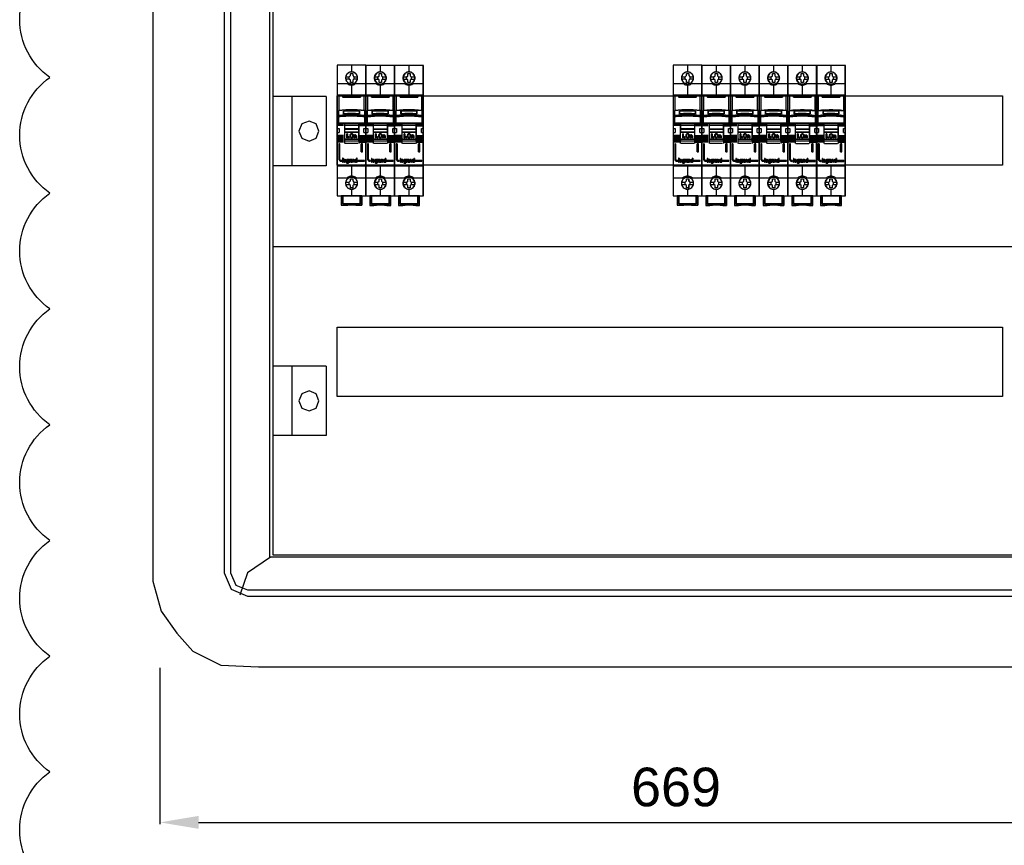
# Model space of a CAD drawing. Header units: millimetres. Extents: x 203 to 3426, y 719 to 2381.
# Tile 12 of 185: x 2496 to 2560, y 1024 to 1078. Entities that reach past the tile are written whole.
import ezdxf

# ---------------------------------------------------------------- set-up
doc = ezdxf.new("R2010")
doc.units = ezdxf.units.MM
for name, color, linetype in [('45', 7, 'Continuous'), ('_IE_REW01', 30, 'Continuous'), ('E_Legrand_obudowy', 7, 'Continuous')]:
    doc.layers.add(name, color=color, linetype=linetype)
doc.layers.add('E_Legrand_wymiary', color=7, linetype='Continuous', true_color=0x727430)
doc.styles.get("Standard").update_dxf_attribs({"font": 'ARIAL.TTF'})
doc.dimstyles.new('ISO-25', dxfattribs={"dimtxt": 2.5, "dimasz": 2.5, "dimexe": 1.25, "dimexo": 0.625, "dimtad": 1, "dimtxsty": 'Standard', "dimcen": 2.5, "dimadec": 0, "dimazin": 0, "dimtfac": 1, "dimtmove": 0, "dimatfit": 3, "dimfxl": 1, "dimarcsym": 0})

# ---------------------------------------------------------------- blocks, each defined once
blk = doc.blocks.new('XL3 160 wnękowa 6x24M')
at = {"layer": 'E_Legrand_obudowy'}
for points in [[(-335.06, -573.88), (-335.06, -1088.34), (-329.81, -1107.9), (-319.67, -1122.19), (-309.16, -1133.85), (-291.14, -1142.87), (-266.74, -1144), (274.62, -1144), (294.14, -1141.37), (309.53, -1133.85), (323.8, -1118.05), (331.31, -1097.37), (333.94, -1076.68), (333.94, -510.7)], [(-288.89, -62.43), (-288.89, -1083.08)], [(-284.76, -62.43), (-284.76, -1083.08)], [(-259.23, -72.21), (255.47, -72.21), (255.47, -1072.92), (-259.23, -1072.92), (-259.23, -72.21)], [(-257.16, -72.44), (255.69, -72.44), (255.69, -1071.56), (-257.16, -1071.56), (-257.16, -72.44)], [(-222.85, -774.31), (-257.68, -774.31)], [(-245.15, -774.31), (-245.15, -819.25)], [(-222.85, -774.31), (-222.85, -819.25)], [(-215.64, -773.97), (215.55, -773.97), (215.55, -818.91), (-215.64, -818.91), (-215.64, -773.97)], [(-227.48, -796.78), (-229.37, -792.15), (-233.83, -790.26), (-238.63, -792.15), (-240.52, -796.78), (-238.63, -801.41), (-233.83, -803.3), (-229.37, -801.41), (-227.48, -796.78)], [(-222.85, -819.25), (-257.68, -819.25)], [(256.55, -871.74), (-257.68, -871.74)], [(-215.64, -923.88), (215.55, -923.88), (215.55, -968.82), (-215.64, -968.82), (-215.64, -923.88)], [(-222.85, -949.09), (-257.68, -949.09)], [(-245.15, -949.09), (-245.15, -994.03)], [(-222.85, -949.09), (-222.85, -994.03)], [(-227.48, -971.56), (-229.37, -967.1), (-233.83, -965.05), (-238.63, -967.1), (-240.52, -971.56), (-238.63, -976.2), (-233.83, -978.08), (-229.37, -976.2), (-227.48, -971.56)], [(-222.85, -994.03), (-257.68, -994.03)], [(-258.85, -1072.92), (-273.87, -1083.08)], [(-288.89, -1083.07), (-284.38, -1093.61), (-273.87, -1098.12)], [(-284.76, -1083.07), (-281.38, -1090.97), (-273.87, -1093.98)], [(-273.87, -1083.07), (-278.75, -1097.37)], [(-273.87, -1093.98), (270.11, -1093.98)], [(-273.87, -1098.12), (270.11, -1098.12)]]:
    blk.add_lwpolyline(points, dxfattribs=at)
blk = doc.blocks.new('*D147')
at = {"layer": 'Defpoints', "color": 0}
for p in [(-145.241, -35.996), (-78.341, -35.996), (-78.341, -46.064)]:
    blk.add_point(p, dxfattribs=at)
at = {"layer": 'E_Legrand_wymiary', "color": 0, "lineweight": -2}
for p, q in [((-145.241, -36.059), (-145.241, -46.189)), ((-78.341, -36.059), (-78.341, -46.189)), ((-142.741, -46.064), (-80.841, -46.064))]:
    blk.add_line(p, q, dxfattribs=at)
at = {"layer": 'E_Legrand_wymiary', "color": 0}
for points in [[(-142.741, -45.647), (-142.741, -46.481), (-145.241, -46.064)], [(-80.841, -46.481), (-80.841, -45.647), (-78.341, -46.064)]]:
    blk.add_solid(points, dxfattribs=at)
at = {"layer": 'E_Legrand_wymiary', "color": 0, "insert": (-111.791, -43.788), "char_height": 2.5, "attachment_point": 5}
blk.add_mtext('669', dxfattribs=at)
blk = doc.blocks.new('S301 TX3')
at = {"layer": '45', "color": 7}
for points in [[(17.99, 40.87), (0, 40.87), (0, -40.87), (17.99, -40.87), (17.99, 40.87)], [(12.8, 32.97), (12.78, 33.42), (12.7, 33.88), (12.55, 34.31), (12.36, 34.73), (12.13, 35.12), (11.85, 35.47), (11.52, 35.79), (11.15, 36.07), (10.78, 36.31), (10.34, 36.5), (9.91, 36.62), (9.45, 36.71), (9, 36.73), (8.54, 36.71), (8.09, 36.62), (7.64, 36.5), (7.23, 36.31), (6.84, 36.07), (6.48, 35.79), (6.14, 35.47), (5.87, 35.12), (5.63, 34.73), (5.43, 34.31), (5.31, 33.88), (5.22, 33.42), (5.19, 32.97), (5.22, 32.53), (5.31, 32.09), (5.43, 31.65), (5.63, 31.24), (5.87, 30.84), (6.14, 30.48), (6.48, 30.16), (6.84, 29.88), (7.23, 29.65), (7.64, 29.47), (8.09, 29.33), (8.54, 29.24), (9, 29.22), (9.45, 29.24), (9.91, 29.33), (10.34, 29.47), (10.78, 29.65), (11.15, 29.88), (11.52, 30.16), (11.85, 30.48), (12.13, 30.84), (12.36, 31.24), (12.55, 31.65), (12.7, 32.09), (12.78, 32.53), (12.8, 32.97)], [(12.8, 32.97), (12.78, 33.42), (12.7, 33.88), (12.55, 34.31), (12.36, 34.73), (12.13, 35.12), (11.85, 35.47), (11.52, 35.79), (11.15, 36.07), (10.78, 36.31), (10.34, 36.5), (9.91, 36.62), (9.45, 36.71), (9, 36.73), (8.54, 36.71), (8.09, 36.62), (7.64, 36.5), (7.23, 36.31), (6.84, 36.07), (6.48, 35.79), (6.14, 35.47), (5.87, 35.12), (5.63, 34.73), (5.43, 34.31), (5.31, 33.88), (5.22, 33.42), (5.19, 32.97), (5.22, 32.53), (5.31, 32.09), (5.43, 31.65), (5.63, 31.24), (5.87, 30.84), (6.14, 30.48), (6.48, 30.16), (6.84, 29.88), (7.23, 29.65), (7.64, 29.47), (8.09, 29.33), (8.54, 29.24), (9, 29.22), (9.45, 29.24), (9.91, 29.33), (10.34, 29.47), (10.78, 29.65), (11.15, 29.88), (11.52, 30.16), (11.85, 30.48), (12.13, 30.84), (12.36, 31.24), (12.55, 31.65), (12.7, 32.09), (12.78, 32.53), (12.8, 32.97)], [(8.28, 35.83), (9.73, 35.83), (9.73, 34.4), (10.45, 33.7), (10.45, 32.27), (9.73, 31.55), (9.73, 30.13), (8.28, 30.13), (8.28, 31.55), (7.54, 32.27), (7.54, 33.7), (8.28, 34.4), (8.28, 35.83)], [(8.28, 35.83), (9.73, 35.83), (9.73, 35.83), (9.73, 34.4), (9.73, 34.4), (10.45, 33.7), (10.45, 33.7), (10.45, 32.27), (10.45, 32.27), (9.73, 31.55), (9.73, 31.55), (9.73, 30.13), (9.73, 30.13), (8.28, 30.13), (8.28, 30.13), (8.28, 31.55), (8.28, 31.55), (7.54, 32.27), (7.54, 32.27), (7.54, 33.7), (7.54, 33.7), (8.28, 34.4), (8.28, 34.4), (8.28, 35.83), (8.28, 35.83)], [(8.29, 35.81), (9.72, 35.81), (9.72, 34.39), (10.43, 33.69), (10.43, 32.27), (9.72, 31.56), (9.72, 30.15), (8.29, 30.15), (8.29, 31.56), (7.56, 32.27), (7.56, 33.69), (8.29, 34.39), (8.29, 35.81)], [(7.81, 12.97), (10.17, 12.97), (12.53, 12.88), (14.89, 12.72), (17.24, 12.49), (17.24, 9.35), (17.24, 8.68), (17.24, 8.05), (17.99, 8.05), (17.99, 22.17), (16.98, 22.17), (14.81, 22.17), (14.49, 20.99), (3.49, 20.99), (3.18, 22.17), (1, 22.17), (0, 22.17), (0, 8.05), (0.75, 8.05), (0.75, 8.68), (0.75, 9.35), (0.75, 12.49), (3.09, 12.72), (5.45, 12.88), (7.81, 12.97)], [(3.49, 20.95), (14.5, 20.95), (14.82, 22.17), (8.99, 22.17), (3.17, 22.17), (3.49, 20.95)], [(12.53, 9.75), (14.89, 9.59), (17.24, 9.35), (17.24, 12.51), (14.89, 12.74), (12.53, 12.91), (10.17, 13), (7.81, 13), (5.45, 12.91), (3.09, 12.74), (0.74, 12.51), (0.74, 9.35), (3.09, 9.59), (5.45, 9.75), (7.81, 9.83), (10.17, 9.83), (12.53, 9.75)], [(14, 12.22), (14, 10.55), (11.5, 10.69), (8.99, 10.73), (6.49, 10.69), (3.99, 10.55), (3.99, 12.22), (6.49, 12.36), (8.99, 12.41), (11.5, 12.36), (14, 12.22)], [(11.5, 10.69), (14, 10.55), (14, 12.22), (11.5, 12.36), (8.99, 12.41), (6.49, 12.36), (3.99, 12.22), (3.99, 10.55), (6.49, 10.69), (8.99, 10.73), (11.5, 10.69)], [(14.89, 9.62), (12.53, 9.78), (10.17, 9.87), (7.81, 9.87), (5.45, 9.78), (3.09, 9.62), (0.74, 9.37), (0.74, 8.68), (3.09, 8.93), (5.45, 9.09), (7.81, 9.18), (10.17, 9.18), (12.53, 9.09), (14.89, 8.93), (17.24, 8.68), (17.24, 9.37), (14.89, 9.62)], [(12.53, 9.12), (10.17, 9.2), (7.81, 9.2), (5.45, 9.12), (3.09, 8.96), (0.74, 8.71), (0.74, 8.08), (0.74, 4.69), (4.5, 4.69), (13.49, 4.69), (17.24, 4.69), (17.24, 8.08), (17.24, 8.71), (14.89, 8.96), (12.53, 9.12)], [(4.49, 3.43), (13.5, 3.43), (13.5, 4.72), (4.49, 4.72), (4.49, 3.43)], [(13.5, 3.47), (4.49, 3.47), (4.49, 0.96), (13.5, 0.96), (13.5, 3.47)], [(13.5, 1), (4.49, 1), (4.49, -1), (13.5, -1), (13.5, 1)], [(4.49, -5.43), (13.5, -5.43), (13.5, -0.96), (4.49, -0.96), (4.49, -5.43)], [(13.5, -5.39), (4.49, -5.39), (4.49, -6.42), (13.5, -6.42), (13.5, -5.39)], [(6.35, -1.98), (6.35, -4.48), (6.05, -4.48), (6.05, -1.98), (6.35, -1.98)], [(7.43, -4.08), (7.47, -4.21), (7.43, -4.34), (7.34, -4.44), (7.2, -4.48), (7.06, -4.44), (6.97, -4.34), (6.93, -4.21), (6.97, -4.08), (7.06, -3.98), (7.2, -3.95), (7.34, -3.98), (7.43, -4.08)], [(10.05, -2.72), (10.09, -2.97), (10.09, -3.48), (10.05, -3.74), (9.94, -3.98), (9.79, -4.19), (9.58, -4.34), (9.33, -4.44), (9.07, -4.48), (8.8, -4.44), (8.56, -4.34), (8.35, -4.19), (8.19, -3.98), (8.09, -3.74), (8.05, -3.48), (8.05, -2.97), (8.09, -2.72), (8.19, -2.48), (8.35, -2.27), (8.56, -2.12), (8.8, -2.02), (9.07, -1.98), (9.33, -2.02), (9.58, -2.12), (9.79, -2.27), (9.94, -2.48), (10.05, -2.72)], [(9.83, -3.49), (9.83, -2.97), (9.79, -2.75), (9.69, -2.54), (9.52, -2.37), (9.3, -2.26), (9.07, -2.22), (8.83, -2.26), (8.62, -2.37), (8.44, -2.54), (8.34, -2.75), (8.3, -2.97), (8.3, -3.49), (8.34, -3.71), (8.44, -3.92), (8.62, -4.09), (8.83, -4.2), (9.07, -4.23), (9.3, -4.2), (9.52, -4.09), (9.69, -3.92), (9.79, -3.71), (9.83, -3.49)], [(11.01, -2.77), (11.26, -2.72), (11.5, -2.74), (11.74, -2.84), (11.92, -3.01), (12.04, -3.23), (12.08, -3.48), (12.08, -4.48), (11.82, -4.48), (11.82, -3.48), (11.78, -3.28), (11.68, -3.11), (11.51, -3), (11.31, -2.96), (11.11, -3), (10.96, -3.11), (10.84, -3.28), (10.8, -3.48), (10.8, -4.48), (10.55, -4.48), (10.55, -2.72), (10.8, -2.72), (10.8, -2.91), (11.01, -2.77)], [(2.93, -19.22), (2.93, -18.73), (2.52, -18.73), (2.25, -18.69), (2.01, -18.59), (1.8, -18.44), (1.64, -18.23), (1.53, -17.99), (1.5, -17.73), (1.5, -8.35), (1, -8.35), (1, -17.73), (1.03, -18.06), (1.14, -18.38), (1.32, -18.66), (1.57, -18.89), (1.86, -19.07), (2.18, -19.18), (2.52, -19.22), (2.93, -19.22)], [(14.95, -8.35), (14.95, -13.31), (15.79, -13.31), (15.79, -8.35), (14.95, -8.35)], [(3.71, -19.69), (3.71, -17.4), (3.41, -17.4), (3.41, -19.69), (3.71, -19.69)], [(15.61, -12.76), (15.64, -12.89), (15.61, -13.03), (15.51, -13.12), (15.37, -13.16), (15.24, -13.12), (15.15, -13.03), (15.11, -12.89), (15.15, -12.76), (15.24, -12.66), (15.37, -12.63), (15.51, -12.66), (15.61, -12.76)], [(16.99, -18.69), (12.86, -18.69), (12.86, -19.22), (16.99, -19.22), (16.99, -18.69)], [(12.79, -32.99), (12.77, -32.54), (12.7, -32.08), (12.54, -31.65), (12.36, -31.24), (12.13, -30.84), (11.85, -30.49), (11.52, -30.17), (11.15, -29.89), (10.77, -29.65), (10.34, -29.46), (9.91, -29.34), (9.45, -29.25), (8.99, -29.23), (8.54, -29.25), (8.09, -29.34), (7.64, -29.46), (7.22, -29.65), (6.83, -29.89), (6.47, -30.17), (6.14, -30.49), (5.87, -30.84), (5.62, -31.24), (5.43, -31.65), (5.3, -32.08), (5.21, -32.54), (5.19, -32.99), (5.21, -33.44), (5.3, -33.87), (5.43, -34.31), (5.62, -34.72), (5.87, -35.12), (6.14, -35.48), (6.47, -35.8), (6.83, -36.08), (7.22, -36.31), (7.64, -36.49), (8.09, -36.63), (8.54, -36.72), (8.99, -36.74), (9.45, -36.72), (9.91, -36.63), (10.34, -36.49), (10.77, -36.31), (11.15, -36.08), (11.52, -35.8), (11.85, -35.48), (12.13, -35.12), (12.36, -34.72), (12.54, -34.31), (12.7, -33.87), (12.77, -33.44), (12.79, -32.99)], [(12.79, -32.99), (12.77, -32.54), (12.7, -32.08), (12.54, -31.65), (12.36, -31.24), (12.13, -30.84), (11.85, -30.49), (11.52, -30.17), (11.15, -29.89), (10.77, -29.65), (10.34, -29.46), (9.91, -29.34), (9.45, -29.25), (8.99, -29.23), (8.54, -29.25), (8.09, -29.34), (7.64, -29.46), (7.22, -29.65), (6.83, -29.89), (6.47, -30.17), (6.14, -30.49), (5.87, -30.84), (5.62, -31.24), (5.43, -31.65), (5.3, -32.08), (5.21, -32.54), (5.19, -32.99), (5.21, -33.44), (5.3, -33.87), (5.43, -34.31), (5.62, -34.72), (5.87, -35.12), (6.14, -35.48), (6.47, -35.8), (6.83, -36.08), (7.22, -36.31), (7.64, -36.49), (8.09, -36.63), (8.54, -36.72), (8.99, -36.74), (9.45, -36.72), (9.91, -36.63), (10.34, -36.49), (10.77, -36.31), (11.15, -36.08), (11.52, -35.8), (11.85, -35.48), (12.13, -35.12), (12.36, -34.72), (12.54, -34.31), (12.7, -33.87), (12.77, -33.44), (12.79, -32.99)], [(12.77, -32.99), (12.75, -32.54), (12.68, -32.09), (12.52, -31.66), (12.35, -31.24), (12.11, -30.85), (11.83, -30.5), (11.5, -30.19), (11.14, -29.91), (10.76, -29.67), (10.33, -29.48), (9.9, -29.35), (9.45, -29.27), (8.99, -29.24), (8.54, -29.27), (8.09, -29.35), (7.64, -29.48), (7.23, -29.67), (6.84, -29.91), (6.48, -30.19), (6.15, -30.5), (5.88, -30.85), (5.64, -31.24), (5.44, -31.66), (5.32, -32.09), (5.23, -32.54), (5.2, -32.99), (5.23, -33.44), (5.32, -33.87), (5.44, -34.3), (5.64, -34.71), (5.88, -35.11), (6.15, -35.46), (6.48, -35.79), (6.84, -36.06), (7.23, -36.29), (7.64, -36.48), (8.09, -36.61), (8.54, -36.7), (8.99, -36.72), (9.45, -36.7), (9.9, -36.61), (10.33, -36.48), (10.76, -36.29), (11.14, -36.06), (11.5, -35.79), (11.83, -35.46), (12.11, -35.11), (12.35, -34.71), (12.52, -34.3), (12.68, -33.87), (12.75, -33.44), (12.77, -32.99)], [(8.28, -30.13), (9.72, -30.13), (9.72, -31.56), (10.45, -32.27), (10.45, -33.69), (9.72, -34.41), (9.72, -35.83), (8.28, -35.83), (8.28, -34.41), (7.54, -33.69), (7.54, -32.27), (8.28, -31.56), (8.28, -30.13)], [(8.28, -30.13), (9.72, -30.13), (9.72, -30.13), (9.72, -31.56), (9.72, -31.56), (10.45, -32.27), (10.45, -32.27), (10.45, -33.69), (10.45, -33.69), (9.72, -34.41), (9.72, -34.41), (9.72, -35.83), (9.72, -35.83), (8.28, -35.83), (8.28, -35.83), (8.28, -34.41), (8.28, -34.41), (7.54, -33.69), (7.54, -33.69), (7.54, -32.27), (7.54, -32.27), (8.28, -31.56), (8.28, -31.56), (8.28, -30.13), (8.28, -30.13)], [(8.29, -30.15), (9.71, -30.15), (9.71, -31.57), (10.43, -32.27), (10.43, -33.69), (9.71, -34.4), (9.71, -35.81), (8.29, -35.81), (8.29, -34.4), (7.55, -33.69), (7.55, -32.27), (8.29, -31.57), (8.29, -30.15)], [(14.5, -40.84), (14.5, -45.79), (3.49, -45.79), (3.49, -40.84), (2.49, -40.84), (2.49, -46.79), (5.04, -46.79), (6.66, -46.61), (8.29, -46.52), (9.92, -46.52), (11.55, -46.61), (13.18, -46.79), (15.49, -46.79), (15.49, -40.84), (14.5, -40.84)], [(8.99, -40.84), (3.49, -40.84), (3.49, -45.79), (14.5, -45.79), (14.5, -40.84), (8.99, -40.84)], [(14.5, -45.79), (14.5, -40.84), (8.99, -40.84), (3.49, -40.84), (3.49, -45.79), (14.5, -45.79)]]:
    blk.add_lwpolyline(points, close=True, dxfattribs=at)
at = {"layer": '45', "color": 139}
for points in [[(17.99, 40.87), (0, 40.87), (0, -40.87), (17.99, -40.87), (17.99, 40.87)], [(12.78, 32.97), (12.76, 33.42), (12.69, 33.87), (12.53, 34.3), (12.35, 34.72), (12.11, 35.11), (11.84, 35.46), (11.5, 35.77), (11.14, 36.05), (10.77, 36.29), (10.34, 36.48), (9.9, 36.61), (9.45, 36.69), (9, 36.72), (8.54, 36.69), (8.1, 36.61), (7.65, 36.48), (7.24, 36.29), (6.85, 36.05), (6.49, 35.77), (6.15, 35.46), (5.89, 35.11), (5.64, 34.72), (5.44, 34.3), (5.33, 33.87), (5.24, 33.42), (5.2, 32.97), (5.24, 32.53), (5.33, 32.09), (5.44, 31.66), (5.64, 31.25), (5.89, 30.85), (6.15, 30.5), (6.49, 30.18), (6.85, 29.9), (7.24, 29.67), (7.65, 29.48), (8.1, 29.35), (8.54, 29.26), (9, 29.24), (9.45, 29.26), (9.9, 29.35), (10.34, 29.48), (10.77, 29.67), (11.14, 29.9), (11.5, 30.18), (11.84, 30.5), (12.11, 30.85), (12.35, 31.25), (12.53, 31.66), (12.69, 32.09), (12.76, 32.53), (12.78, 32.97)], [(12.71, 32.97), (12.63, 33.69), (12.43, 34.38), (12.08, 35.01), (11.62, 35.57), (11.06, 36.02), (10.42, 36.36), (9.72, 36.57), (8.99, 36.64), (8.27, 36.57), (7.57, 36.36), (6.93, 36.02), (6.37, 35.57), (5.9, 35.01), (5.56, 34.38), (5.35, 33.69), (5.27, 32.97), (5.35, 32.26), (5.56, 31.57), (5.9, 30.94), (6.37, 30.38), (6.93, 29.93), (7.57, 29.59), (8.27, 29.38), (8.99, 29.31), (9.72, 29.38), (10.42, 29.59), (11.06, 29.93), (11.62, 30.38), (12.08, 30.94), (12.43, 31.57), (12.63, 32.26), (12.71, 32.97)], [(12.7, 32.98), (12.63, 33.69), (12.43, 34.38), (12.08, 35.02), (11.62, 35.57), (11.06, 36.02), (10.41, 36.36), (9.71, 36.57), (8.99, 36.64), (8.27, 36.57), (7.57, 36.36), (6.93, 36.02), (6.36, 35.57), (5.91, 35.02), (5.56, 34.38), (5.35, 33.69), (5.28, 32.98), (5.35, 32.26), (5.56, 31.57), (5.91, 30.95), (6.36, 30.38), (6.93, 29.93), (7.57, 29.6), (8.27, 29.38), (8.99, 29.31), (9.71, 29.38), (10.41, 29.6), (11.06, 29.93), (11.62, 30.38), (12.08, 30.95), (12.43, 31.57), (12.63, 32.26), (12.7, 32.98)], [(12.52, 9.1), (10.17, 9.18), (7.81, 9.18), (5.46, 9.1), (3.1, 8.94), (0.76, 8.7), (0.76, 8.07), (0.76, 4.7), (4.5, 4.7), (13.48, 4.7), (17.22, 4.7), (17.22, 8.07), (17.22, 8.7), (14.87, 8.94), (12.52, 9.1)], [(7.47, -4.21), (7.43, -4.08), (7.34, -3.98), (7.2, -3.95), (7.06, -3.98), (6.97, -4.08), (6.93, -4.21), (6.97, -4.34), (7.06, -4.44), (7.2, -4.48), (7.34, -4.44), (7.43, -4.34), (7.47, -4.21)], [(6.42, -19.4), (6.52, -19.39), (6.61, -19.36), (6.69, -19.32), (6.76, -19.26), (6.82, -19.18), (6.86, -19.11), (6.89, -19.01), (6.91, -18.91), (6.9, -18.82), (6.88, -18.72), (6.84, -18.64), (6.79, -18.54), (6.72, -18.48), (6.65, -18.43), (6.56, -18.39), (6.47, -18.37), (6.38, -18.37), (6.28, -18.39), (6.21, -18.43), (6.13, -18.48), (6.06, -18.54), (6.01, -18.64), (5.97, -18.72), (5.94, -18.82), (5.94, -18.91), (5.95, -19.01), (5.98, -19.11), (6.03, -19.18), (6.09, -19.26), (6.17, -19.32), (6.25, -19.36), (6.33, -19.39), (6.42, -19.4)], [(11.61, -19.4), (11.7, -19.39), (11.79, -19.36), (11.87, -19.32), (11.94, -19.26), (12, -19.18), (12.05, -19.11), (12.08, -19.01), (12.09, -18.91), (12.09, -18.82), (12.07, -18.72), (12.03, -18.64), (11.97, -18.54), (11.9, -18.48), (11.83, -18.43), (11.75, -18.39), (11.66, -18.37), (11.56, -18.37), (11.48, -18.39), (11.39, -18.43), (11.31, -18.48), (11.25, -18.54), (11.19, -18.64), (11.15, -18.72), (11.13, -18.82), (11.13, -18.91), (11.14, -19.01), (11.17, -19.11), (11.22, -19.18), (11.28, -19.26), (11.35, -19.32), (11.43, -19.36), (11.52, -19.39), (11.61, -19.4)], [(15.64, -12.89), (15.61, -12.76), (15.51, -12.66), (15.37, -12.63), (15.24, -12.66), (15.15, -12.76), (15.11, -12.89), (15.15, -13.03), (15.24, -13.12), (15.37, -13.16), (15.51, -13.12), (15.61, -13.03), (15.64, -12.89)], [(8.92, -19.12), (8.88, -18.98), (8.77, -18.87), (8.63, -18.83), (8.49, -18.87), (8.38, -18.98), (8.34, -19.12), (8.38, -19.26), (8.49, -19.36), (8.63, -19.4), (8.77, -19.36), (8.88, -19.26), (8.92, -19.12)], [(12.7, -32.98), (12.63, -32.26), (12.43, -31.57), (12.08, -30.94), (11.62, -30.38), (11.06, -29.93), (10.41, -29.59), (9.71, -29.38), (8.99, -29.31), (8.27, -29.38), (7.57, -29.59), (6.93, -29.93), (6.36, -30.38), (5.91, -30.94), (5.56, -31.57), (5.35, -32.26), (5.28, -32.98), (5.35, -33.69), (5.56, -34.38), (5.91, -35.01), (6.36, -35.57), (6.93, -36.02), (7.57, -36.36), (8.27, -36.57), (8.99, -36.65), (9.71, -36.57), (10.41, -36.36), (11.06, -36.02), (11.62, -35.57), (12.08, -35.01), (12.43, -34.38), (12.63, -33.69), (12.7, -32.98)]]:
    blk.add_lwpolyline(points, close=True, dxfattribs=at)
at = {"layer": '45', "color": 59}
for points in [[(17.97, 40.86), (0.02, 40.86), (0.02, -40.85), (17.97, -40.85), (17.97, 40.86)], [(7.81, 12.98), (10.17, 12.98), (12.52, 12.89), (14.87, 12.72), (17.22, 12.49), (17.22, 9.37), (17.22, 8.7), (17.22, 8.07), (17.97, 8.07), (17.97, 22.15), (16.97, 22.15), (14.8, 22.15), (14.48, 20.97), (3.51, 20.97), (3.19, 22.15), (1.02, 22.15), (0.02, 22.15), (0.02, 8.07), (0.76, 8.07), (0.76, 8.7), (0.76, 9.37), (0.76, 12.49), (3.1, 12.72), (5.46, 12.89), (7.81, 12.98)], [(3.49, 20.95), (14.5, 20.95), (14.82, 22.17), (8.99, 22.17), (3.17, 22.17), (3.49, 20.95)], [(12.53, 9.75), (14.89, 9.59), (17.24, 9.35), (17.24, 12.51), (14.89, 12.74), (12.53, 12.91), (10.17, 13), (7.81, 13), (5.45, 12.91), (3.09, 12.74), (0.74, 12.51), (0.74, 9.35), (3.09, 9.59), (5.45, 9.75), (7.81, 9.83), (10.17, 9.83), (12.53, 9.75)], [(14, 12.22), (14, 10.55), (11.5, 10.69), (8.99, 10.73), (6.49, 10.69), (3.99, 10.55), (3.99, 12.22), (6.49, 12.36), (8.99, 12.41), (11.5, 12.36), (14, 12.22)], [(11.5, 10.69), (14, 10.55), (14, 12.22), (11.5, 12.36), (8.99, 12.41), (6.49, 12.36), (3.99, 12.22), (3.99, 10.55), (6.49, 10.69), (8.99, 10.73), (11.5, 10.69)], [(11.49, 10.7), (13.98, 10.57), (13.98, 12.21), (11.49, 12.35), (8.99, 12.39), (6.5, 12.35), (4, 12.21), (4, 10.57), (6.5, 10.7), (8.99, 10.75), (11.49, 10.7)], [(14.89, 9.62), (12.53, 9.78), (10.17, 9.87), (7.81, 9.87), (5.45, 9.78), (3.09, 9.62), (0.74, 9.37), (0.74, 8.68), (3.09, 8.93), (5.45, 9.09), (7.81, 9.18), (10.17, 9.18), (12.53, 9.09), (14.89, 8.93), (17.24, 8.68), (17.24, 9.37), (14.89, 9.62)], [(12.53, 9.12), (10.17, 9.2), (7.81, 9.2), (5.45, 9.12), (3.09, 8.96), (0.74, 8.71), (0.74, 8.08), (0.74, 4.69), (4.5, 4.69), (13.49, 4.69), (17.24, 4.69), (17.24, 8.08), (17.24, 8.71), (14.89, 8.96), (12.53, 9.12)], [(14.87, 9.61), (12.52, 9.77), (10.17, 9.85), (7.81, 9.85), (5.46, 9.77), (3.1, 9.61), (0.76, 9.37), (0.76, 8.7), (3.1, 8.94), (5.46, 9.1), (7.81, 9.18), (10.17, 9.18), (12.52, 9.1), (14.87, 8.94), (17.22, 8.7), (17.22, 9.37), (14.87, 9.61)], [(4.49, 3.43), (13.5, 3.43), (13.5, 4.72), (4.49, 4.72), (4.49, 3.43)], [(13.5, 3.47), (4.49, 3.47), (4.49, 0.96), (13.5, 0.96), (13.5, 3.47)], [(13.5, 1), (4.49, 1), (4.49, -1), (13.5, -1), (13.5, 1)], [(4.5, 3.45), (13.48, 3.45), (13.48, 4.71), (4.5, 4.71), (4.5, 3.45)], [(13.48, 3.45), (4.5, 3.45), (4.5, 0.98), (13.48, 0.98), (13.48, 3.45)], [(13.48, 0.98), (4.5, 0.98), (4.5, -0.98), (13.48, -0.98), (13.48, 0.98)], [(4.49, -5.43), (13.5, -5.43), (13.5, -0.96), (4.49, -0.96), (4.49, -5.43)], [(13.5, -5.39), (4.49, -5.39), (4.49, -6.42), (13.5, -6.42), (13.5, -5.39)], [(13.48, -5.41), (4.5, -5.41), (4.5, -6.4), (13.48, -6.4), (13.48, -5.41)], [(6.35, -1.98), (6.35, -4.48), (6.05, -4.48), (6.05, -1.98), (6.35, -1.98)], [(7.43, -4.08), (7.47, -4.21), (7.43, -4.34), (7.34, -4.44), (7.2, -4.48), (7.06, -4.44), (6.97, -4.34), (6.93, -4.21), (6.97, -4.08), (7.06, -3.98), (7.2, -3.95), (7.34, -3.98), (7.43, -4.08)], [(10.05, -2.72), (10.09, -2.97), (10.09, -3.48), (10.05, -3.74), (9.94, -3.98), (9.79, -4.19), (9.58, -4.34), (9.33, -4.44), (9.07, -4.48), (8.8, -4.44), (8.56, -4.34), (8.35, -4.19), (8.19, -3.98), (8.09, -3.74), (8.05, -3.48), (8.05, -2.97), (8.09, -2.72), (8.19, -2.48), (8.35, -2.27), (8.56, -2.12), (8.8, -2.02), (9.07, -1.98), (9.33, -2.02), (9.58, -2.12), (9.79, -2.27), (9.94, -2.48), (10.05, -2.72)], [(9.83, -3.49), (9.83, -2.97), (9.79, -2.75), (9.69, -2.54), (9.52, -2.37), (9.3, -2.26), (9.07, -2.22), (8.83, -2.26), (8.62, -2.37), (8.44, -2.54), (8.34, -2.75), (8.3, -2.97), (8.3, -3.49), (8.34, -3.71), (8.44, -3.92), (8.62, -4.09), (8.83, -4.2), (9.07, -4.23), (9.3, -4.2), (9.52, -4.09), (9.69, -3.92), (9.79, -3.71), (9.83, -3.49)], [(9.81, -3.48), (9.81, -2.98), (9.78, -2.76), (9.68, -2.55), (9.5, -2.38), (9.3, -2.28), (9.07, -2.24), (8.84, -2.28), (8.63, -2.38), (8.46, -2.55), (8.36, -2.76), (8.32, -2.98), (8.32, -3.48), (8.36, -3.7), (8.46, -3.91), (8.63, -4.07), (8.84, -4.18), (9.07, -4.21), (9.3, -4.18), (9.5, -4.07), (9.68, -3.91), (9.78, -3.7), (9.81, -3.48)], [(11.01, -2.77), (11.26, -2.72), (11.5, -2.74), (11.74, -2.84), (11.92, -3.01), (12.04, -3.23), (12.08, -3.48), (12.08, -4.48), (11.82, -4.48), (11.82, -3.48), (11.78, -3.28), (11.68, -3.11), (11.51, -3), (11.31, -2.96), (11.11, -3), (10.96, -3.11), (10.84, -3.28), (10.8, -3.48), (10.8, -4.48), (10.55, -4.48), (10.55, -2.72), (10.8, -2.72), (10.8, -2.91), (11.01, -2.77)], [(14.95, -8.35), (14.95, -13.31), (15.79, -13.31), (15.79, -8.35), (14.95, -8.35)], [(3.73, -19.71), (3.73, -17.38), (3.39, -17.38), (3.39, -19.71), (3.73, -19.71)], [(3.89, -18.95), (3.92, -19.1), (3.98, -19.26), (4.06, -19.38), (4.16, -19.5), (4.28, -19.6), (4.43, -19.67), (4.58, -19.7), (4.73, -19.71), (4.88, -19.68), (5.03, -19.63), (5.16, -19.54), (5.27, -19.44), (5.37, -19.3), (5.44, -19.16), (5.09, -19.16), (5.03, -19.23), (4.96, -19.3), (4.88, -19.35), (4.81, -19.38), (4.72, -19.4), (4.63, -19.38), (4.55, -19.37), (4.46, -19.34), (4.38, -19.28), (4.32, -19.22), (4.27, -19.14), (4.24, -19.05), (4.21, -18.97), (5.48, -18.97), (5.48, -18.81), (5.45, -18.64), (5.38, -18.5), (5.3, -18.37), (5.2, -18.26), (5.06, -18.16), (4.92, -18.11), (4.77, -18.07), (4.62, -18.07), (4.46, -18.09), (4.32, -18.15), (4.19, -18.25), (4.07, -18.35), (3.99, -18.49), (3.93, -18.64), (3.89, -18.79), (3.89, -18.95)], [(5.07, -18.59), (5.11, -18.68), (4.25, -18.68), (4.3, -18.59), (4.36, -18.51), (4.43, -18.46), (4.52, -18.41), (4.6, -18.39), (4.68, -18.37), (4.77, -18.39), (4.86, -18.41), (4.94, -18.46), (5.01, -18.51), (5.07, -18.59)], [(5.11, -18.68), (4.25, -18.68), (4.3, -18.59), (4.36, -18.51), (4.43, -18.46), (4.52, -18.41), (4.6, -18.39), (4.68, -18.37), (4.77, -18.39), (4.86, -18.41), (4.94, -18.46), (5.01, -18.51), (5.07, -18.59), (5.11, -18.68)], [(5.72, -18.5), (5.66, -18.65), (5.63, -18.8), (5.63, -18.96), (5.66, -19.11), (5.72, -19.25), (5.81, -19.39), (5.91, -19.5), (6.04, -19.59), (6.18, -19.65), (6.33, -19.69), (6.48, -19.7), (6.63, -19.67), (6.77, -19.62), (6.91, -19.53), (6.91, -19.85), (6.87, -19.99), (6.76, -20.08), (6.63, -20.12), (6.42, -20.12), (6.24, -20.08), (6.07, -19.99), (5.68, -19.99), (5.81, -20.17), (5.99, -20.31), (6.2, -20.41), (6.42, -20.43), (6.63, -20.43), (6.81, -20.41), (6.97, -20.32), (7.1, -20.2), (7.19, -20.03), (7.22, -19.85), (7.22, -18.07), (6.91, -18.07), (6.91, -18.23), (6.77, -18.14), (6.63, -18.09), (6.48, -18.07), (6.33, -18.08), (6.18, -18.11), (6.04, -18.17), (5.91, -18.26), (5.81, -18.37), (5.72, -18.5)], [(6.82, -19.18), (6.76, -19.26), (6.69, -19.32), (6.61, -19.36), (6.52, -19.39), (6.42, -19.4), (6.33, -19.39), (6.25, -19.36), (6.17, -19.32), (6.09, -19.26), (6.03, -19.18), (5.98, -19.11), (5.95, -19.01), (5.94, -18.91), (5.94, -18.82), (5.97, -18.72), (6.01, -18.64), (6.06, -18.54), (6.13, -18.48), (6.21, -18.43), (6.28, -18.39), (6.38, -18.37), (6.47, -18.37), (6.56, -18.39), (6.65, -18.43), (6.72, -18.48), (6.79, -18.54), (6.84, -18.64), (6.88, -18.72), (6.9, -18.82), (6.91, -18.91), (6.89, -19.01), (6.86, -19.11), (6.82, -19.18)], [(6.01, -18.64), (6.06, -18.54), (6.13, -18.48), (6.21, -18.43), (6.28, -18.39), (6.38, -18.37), (6.47, -18.37), (6.56, -18.39), (6.65, -18.43), (6.72, -18.48), (6.79, -18.54), (6.84, -18.64), (6.88, -18.72), (6.9, -18.82), (6.91, -18.91), (6.89, -19.01), (6.86, -19.11), (6.82, -19.18), (6.76, -19.26), (6.69, -19.32), (6.61, -19.36), (6.52, -19.39), (6.42, -19.4), (6.33, -19.39), (6.25, -19.36), (6.17, -19.32), (6.09, -19.26), (6.03, -19.18), (5.98, -19.11), (5.95, -19.01), (5.94, -18.91), (5.94, -18.82), (5.97, -18.72), (6.01, -18.64)], [(7.45, -18.07), (7.45, -19.71), (7.77, -19.71), (7.77, -18.89), (7.8, -18.72), (7.88, -18.56), (8, -18.44), (8.14, -18.35), (8.31, -18.3), (8.31, -18.07), (8.03, -18.11), (7.77, -18.24), (7.77, -18.07), (7.45, -18.07)], [(7.46, -18.09), (7.46, -19.69), (7.78, -19.69), (7.78, -18.89), (7.8, -18.73), (7.88, -18.57), (7.99, -18.45), (8.13, -18.37), (8.29, -18.32), (8.29, -18.09), (8.02, -18.12), (7.78, -18.26), (7.78, -18.09), (7.46, -18.09)], [(8.1, -18.86), (8.04, -19.03), (8.04, -19.22), (8.1, -19.38), (8.21, -19.54), (8.36, -19.64), (8.55, -19.7), (8.73, -19.7), (8.91, -19.64), (8.91, -19.71), (9.23, -19.71), (9.23, -18.53), (9.19, -18.35), (9.09, -18.2), (8.93, -18.11), (8.75, -18.07), (8.48, -18.07), (8.48, -18.3), (8.67, -18.3), (8.79, -18.33), (8.87, -18.42), (8.91, -18.53), (8.91, -18.6), (8.73, -18.54), (8.55, -18.54), (8.36, -18.6), (8.21, -18.71), (8.1, -18.86)], [(9.47, -18.07), (9.47, -19.71), (9.78, -19.71), (9.78, -18.66), (9.82, -18.52), (9.92, -18.42), (10.06, -18.38), (10.21, -18.42), (10.3, -18.52), (10.34, -18.66), (10.34, -19.71), (10.66, -19.71), (10.66, -18.66), (10.63, -18.49), (10.56, -18.32), (10.45, -18.2), (10.29, -18.12), (10.13, -18.07), (9.94, -18.08), (9.78, -18.13), (9.78, -18.07), (9.47, -18.07)], [(9.49, -18.09), (9.49, -19.69), (9.79, -19.69), (9.79, -18.66), (9.83, -18.52), (9.93, -18.43), (10.06, -18.39), (10.2, -18.43), (10.29, -18.52), (10.33, -18.66), (10.33, -19.69), (10.64, -19.69), (10.64, -18.66), (10.61, -18.5), (10.55, -18.34), (10.44, -18.22), (10.29, -18.14), (10.13, -18.09), (9.95, -18.1), (9.79, -18.15), (9.79, -18.09), (9.49, -18.09)], [(10.82, -18.81), (10.82, -18.98), (10.85, -19.13), (10.91, -19.26), (10.99, -19.4), (11.1, -19.51), (11.23, -19.6), (11.36, -19.67), (11.51, -19.7), (11.66, -19.71), (11.81, -19.68), (11.96, -19.63), (12.08, -19.54), (12.08, -19.71), (12.4, -19.71), (12.4, -17.38), (12.08, -17.38), (12.08, -18.24), (11.96, -18.16), (11.81, -18.11), (11.66, -18.08), (11.51, -18.09), (11.36, -18.12), (11.23, -18.18), (11.1, -18.27), (10.99, -18.38), (10.91, -18.51), (10.85, -18.66), (10.82, -18.81)], [(11.75, -18.39), (11.83, -18.43), (11.9, -18.48), (11.97, -18.54), (12.03, -18.64), (12.07, -18.72), (12.09, -18.82), (12.09, -18.91), (12.08, -19.01), (12.05, -19.11), (12, -19.18), (11.94, -19.26), (11.87, -19.32), (11.79, -19.36), (11.7, -19.39), (11.61, -19.4), (11.52, -19.39), (11.43, -19.36), (11.35, -19.32), (11.28, -19.26), (11.22, -19.18), (11.17, -19.11), (11.14, -19.01), (11.13, -18.91), (11.13, -18.82), (11.15, -18.72), (11.19, -18.64), (11.25, -18.54), (11.31, -18.48), (11.39, -18.43), (11.48, -18.39), (11.56, -18.37), (11.66, -18.37), (11.75, -18.39)], [(11.15, -18.72), (11.19, -18.64), (11.25, -18.54), (11.31, -18.48), (11.39, -18.43), (11.48, -18.39), (11.56, -18.37), (11.66, -18.37), (11.75, -18.39), (11.83, -18.43), (11.9, -18.48), (11.97, -18.54), (12.03, -18.64), (12.07, -18.72), (12.09, -18.82), (12.09, -18.91), (12.08, -19.01), (12.05, -19.11), (12, -19.18), (11.94, -19.26), (11.87, -19.32), (11.79, -19.36), (11.7, -19.39), (11.61, -19.4), (11.52, -19.39), (11.43, -19.36), (11.35, -19.32), (11.28, -19.26), (11.22, -19.18), (11.17, -19.11), (11.14, -19.01), (11.13, -18.91), (11.13, -18.82), (11.15, -18.72)], [(15.61, -12.76), (15.64, -12.89), (15.61, -13.03), (15.51, -13.12), (15.37, -13.16), (15.24, -13.12), (15.15, -13.03), (15.11, -12.89), (15.15, -12.76), (15.24, -12.66), (15.37, -12.63), (15.51, -12.66), (15.61, -12.76)], [(8.88, -18.98), (8.92, -19.12), (8.88, -19.26), (8.77, -19.36), (8.63, -19.4), (8.49, -19.36), (8.38, -19.26), (8.34, -19.12), (8.38, -18.98), (8.49, -18.87), (8.63, -18.83), (8.77, -18.87), (8.88, -18.98)], [(8.34, -19.12), (8.38, -18.98), (8.49, -18.87), (8.63, -18.83), (8.77, -18.87), (8.88, -18.98), (8.92, -19.12), (8.88, -19.26), (8.77, -19.36), (8.63, -19.4), (8.49, -19.36), (8.38, -19.26), (8.34, -19.12)], [(16.97, -18.71), (12.88, -18.71), (12.88, -19.2), (16.97, -19.2), (16.97, -18.71)], [(14.5, -40.84), (14.5, -45.79), (3.49, -45.79), (3.49, -40.84), (2.49, -40.84), (2.49, -46.79), (5.04, -46.79), (6.66, -46.61), (8.29, -46.52), (9.92, -46.52), (11.55, -46.61), (13.18, -46.79), (15.49, -46.79), (15.49, -40.84), (14.5, -40.84)], [(14.48, -40.85), (14.48, -45.78), (3.51, -45.78), (3.51, -40.85), (2.51, -40.85), (2.51, -46.77), (5.05, -46.77), (6.67, -46.59), (8.29, -46.5), (9.92, -46.5), (11.55, -46.59), (13.17, -46.77), (15.47, -46.77), (15.47, -40.85), (14.48, -40.85)], [(8.99, -40.84), (3.49, -40.84), (3.49, -45.79), (14.5, -45.79), (14.5, -40.84), (8.99, -40.84)], [(14.5, -45.79), (14.5, -40.84), (8.99, -40.84), (3.49, -40.84), (3.49, -45.79), (14.5, -45.79)], [(8.99, -40.85), (3.5, -40.85), (3.5, -45.78), (14.48, -45.78), (14.48, -40.85), (8.99, -40.85)]]:
    blk.add_lwpolyline(points, close=True, dxfattribs=at)
at = {"layer": '45', "color": 139}
for points in [[(8.97, 40.87), (8.97, 36.6)], [(0, 29.55), (6.18, 29.55)], [(6.15, 29.55), (6.65, 29.19), (7.2, 28.9), (7.77, 28.7), (8.38, 28.57), (8.99, 28.53), (9.6, 28.57), (10.21, 28.7), (10.79, 28.9), (11.32, 29.19), (11.84, 29.55)], [(8.97, 29.35), (8.97, 22.13)], [(11.8, 29.55), (17.99, 29.55)], [(0, 22.17), (17.99, 22.17)], [(3.17, 22.17), (3.53, 20.95)], [(3.49, 20.99), (14.5, 20.99)], [(14.82, 22.17), (14.46, 20.95)], [(17.24, 12.48), (14.89, 12.72), (12.53, 12.9), (10.17, 13), (7.81, 13), (5.45, 12.9), (3.09, 12.72), (0.74, 12.48)], [(0.74, 12.51), (0.74, 4.69)], [(14, 12.19), (11.5, 12.36), (8.99, 12.41), (6.49, 12.36), (3.99, 12.19)], [(17.2, 4.69), (17.2, 12.51)], [(0.78, 8.09), (0, 8.09)], [(17.24, 9.35), (14.89, 9.61), (12.53, 9.78), (10.17, 9.87), (7.81, 9.87), (5.45, 9.78), (3.09, 9.61), (0.74, 9.35)], [(17.24, 8.68), (14.89, 8.94), (12.53, 9.11), (10.17, 9.2), (7.81, 9.2), (5.45, 9.11), (3.09, 8.94), (0.74, 8.68)], [(3.99, 10.55), (3.99, 12.22)], [(14, 10.55), (11.5, 10.71), (8.99, 10.77), (6.49, 10.71), (3.99, 10.55)], [(13.96, 10.55), (13.96, 12.22)], [(17.99, 8.09), (17.2, 8.09)], [(0, 1.25), (1.23, 1.25)], [(4.03, 4.46), (0.5, 4.46)], [(4.03, 3.87), (0.5, 3.87)], [(4.03, 3.09), (0.5, 3.09)], [(17.24, 4.72), (0.74, 4.72)], [(1.19, 1.25), (1.19, -1.25)], [(4.49, 4.72), (4.49, -6.42)], [(4.49, 4.72), (13.5, 4.72)], [(4.49, 3.47), (13.5, 3.47)], [(4.49, 1), (13.5, 1)], [(13.46, 4.72), (13.46, -6.42)], [(13.96, 4.46), (17.49, 4.46)], [(13.96, 3.87), (17.49, 3.87)], [(13.96, 3.09), (17.49, 3.09)], [(16.75, -1.25), (16.75, 1.25)], [(16.75, 1.25), (17.99, 1.25)], [(0, -1.22), (1.23, -1.22)], [(4.03, -3.05), (0.5, -3.05)], [(4.03, -3.84), (0.5, -3.84)], [(4.03, -4.43), (0.5, -4.43)], [(4.03, -4.83), (0.5, -4.83)], [(4.03, -5.12), (0.5, -5.12)], [(4.03, -5.41), (0.5, -5.41)], [(4.03, -5.81), (0.5, -5.81)], [(4.49, -0.96), (13.5, -0.96)], [(4.49, -5.39), (13.5, -5.39)], [(6.35, -1.98), (6.05, -1.98)], [(6.05, -1.98), (6.05, -4.48)], [(6.35, -4.44), (6.05, -4.44)], [(6.31, -1.98), (6.31, -4.48)], [(10.09, -3), (10.05, -2.74), (9.94, -2.49), (9.79, -2.27), (9.58, -2.12), (9.33, -2.02), (9.07, -1.98), (8.8, -2.02), (8.56, -2.12), (8.35, -2.27), (8.19, -2.49), (8.09, -2.74), (8.05, -3)], [(8.05, -3.5), (8.05, -2.96)], [(8.05, -3.46), (8.09, -3.72), (8.19, -3.97), (8.35, -4.18), (8.56, -4.34), (8.8, -4.44), (9.07, -4.48), (9.33, -4.44), (9.58, -4.34), (9.79, -4.18), (9.94, -3.97), (10.05, -3.72), (10.09, -3.46)], [(9.83, -3), (9.79, -2.77), (9.69, -2.55), (9.52, -2.37), (9.3, -2.26), (9.07, -2.22), (8.83, -2.26), (8.62, -2.37), (8.44, -2.55), (8.34, -2.77), (8.3, -3)], [(8.3, -3.5), (8.3, -2.96)], [(8.3, -3.46), (8.34, -3.69), (8.44, -3.91), (8.62, -4.09), (8.83, -4.19), (9.07, -4.23), (9.3, -4.19), (9.52, -4.09), (9.69, -3.91), (9.79, -3.69), (9.83, -3.46)], [(9.79, -3.5), (9.79, -2.96)], [(10.05, -3.5), (10.05, -2.96)], [(10.55, -2.72), (10.83, -2.72)], [(10.55, -2.72), (10.55, -4.48)], [(10.55, -4.44), (10.83, -4.44)], [(10.79, -2.72), (10.79, -2.94)], [(12.08, -3.5), (12.04, -3.25), (11.92, -3.02), (11.73, -2.84), (11.5, -2.74), (11.26, -2.72), (11.01, -2.77), (10.79, -2.91)], [(11.83, -3.5), (11.79, -3.29), (11.68, -3.12), (11.52, -3), (11.31, -2.96), (11.11, -3), (10.95, -3.12), (10.83, -3.29), (10.79, -3.5)], [(10.79, -3.46), (10.79, -4.48)], [(11.79, -3.46), (11.79, -4.48)], [(11.79, -4.44), (12.08, -4.44)], [(12.04, -3.46), (12.04, -4.48)], [(13.96, -3.05), (17.49, -3.05)], [(13.96, -3.84), (17.49, -3.84)], [(13.96, -4.43), (17.49, -4.43)], [(13.96, -4.83), (17.49, -4.83)], [(13.96, -5.12), (17.49, -5.12)], [(13.96, -5.41), (17.49, -5.41)], [(13.96, -5.81), (17.49, -5.81)], [(16.75, -1.22), (17.99, -1.22)], [(4.03, -6.4), (0.5, -6.4)], [(4.03, -7.18), (0.5, -7.18)], [(1, -8.35), (1, -17.73)], [(1, -8.35), (1.53, -8.35)], [(1.49, -8.35), (1.49, -17.73)], [(4.49, -6.38), (13.5, -6.38)], [(4.49, -6.38), (4.49, -8)], [(4.98, -7.96), (13, -7.96)], [(13.46, -6.38), (13.46, -8)], [(13.96, -6.4), (17.49, -6.4)], [(13.96, -7.18), (17.49, -7.18)], [(14.95, -13.31), (14.95, -8.35)], [(14.95, -8.35), (15.79, -8.35)], [(15.75, -13.31), (15.75, -8.35)], [(1, -17.7), (1.03, -18.04), (1.14, -18.36), (1.32, -18.65), (1.57, -18.89), (1.87, -19.07), (2.18, -19.18), (2.53, -19.22)], [(1.49, -17.7), (1.52, -17.97), (1.63, -18.22), (1.8, -18.43), (2.01, -18.58), (2.25, -18.69), (2.53, -18.73)], [(3.39, -17.38), (3.39, -19.71)], [(3.39, -17.38), (3.73, -17.38)], [(3.69, -17.38), (3.69, -19.71)], [(5.48, -18.97), (5.48, -18.81), (5.45, -18.64), (5.38, -18.5), (5.3, -18.37), (5.2, -18.26), (5.06, -18.16), (4.92, -18.11), (4.77, -18.07), (4.62, -18.07), (4.46, -18.09), (4.32, -18.15), (4.19, -18.25), (4.07, -18.35), (3.99, -18.49), (3.93, -18.64), (3.89, -18.79), (3.89, -18.95), (3.92, -19.1), (3.98, -19.26), (4.06, -19.38), (4.16, -19.5), (4.28, -19.6), (4.43, -19.67), (4.58, -19.7), (4.73, -19.71), (4.88, -19.68), (5.03, -19.63), (5.16, -19.54), (5.27, -19.44), (5.37, -19.3), (5.44, -19.16)], [(5.11, -18.68), (5.07, -18.59), (5.01, -18.51), (4.94, -18.46), (4.86, -18.41), (4.77, -18.39), (4.68, -18.37), (4.6, -18.39), (4.52, -18.41), (4.43, -18.46), (4.36, -18.51), (4.3, -18.59), (4.25, -18.68)], [(6.91, -18.23), (6.77, -18.15), (6.63, -18.09), (6.48, -18.07), (6.33, -18.08), (6.19, -18.11), (6.04, -18.17), (5.91, -18.26), (5.81, -18.37), (5.72, -18.5), (5.66, -18.66), (5.63, -18.81), (5.63, -18.97), (5.66, -19.12), (5.72, -19.26), (5.81, -19.4), (5.91, -19.51), (6.04, -19.6), (6.19, -19.67), (6.33, -19.7), (6.48, -19.71), (6.63, -19.68), (6.77, -19.63), (6.91, -19.54)], [(6.87, -18.07), (6.87, -18.26)], [(6.87, -18.07), (7.22, -18.07)], [(7.18, -18.07), (7.18, -19.86)], [(7.45, -18.07), (7.45, -19.71)], [(7.45, -18.07), (7.8, -18.07)], [(8.31, -18.07), (8.02, -18.11), (7.76, -18.28)], [(7.76, -18.07), (7.76, -18.28)], [(8.31, -18.3), (8.14, -18.35), (7.99, -18.44), (7.87, -18.57), (7.79, -18.74), (7.76, -18.91)], [(8.27, -18.07), (8.27, -18.34)], [(8.47, -18.07), (8.47, -18.34)], [(8.76, -18.07), (8.47, -18.07)], [(8.47, -18.3), (8.69, -18.3)], [(8.92, -18.56), (8.88, -18.43), (8.78, -18.33), (8.65, -18.3)], [(9.23, -18.56), (9.19, -18.37), (9.08, -18.21), (8.92, -18.11), (8.72, -18.07)], [(9.47, -18.07), (9.47, -19.71)], [(9.47, -18.07), (9.81, -18.07)], [(10.66, -18.68), (10.63, -18.51), (10.56, -18.34), (10.45, -18.21), (10.29, -18.12), (10.12, -18.07), (9.94, -18.08), (9.77, -18.14)], [(9.77, -18.07), (9.77, -18.17)], [(10.35, -18.68), (10.31, -18.52), (10.21, -18.42), (10.06, -18.37), (9.92, -18.42), (9.81, -18.52), (9.77, -18.68)], [(12.09, -18.23), (11.96, -18.15), (11.82, -18.09), (11.66, -18.07), (11.51, -18.08), (11.36, -18.11), (11.23, -18.17), (11.1, -18.26), (11, -18.37), (10.91, -18.5), (10.85, -18.66), (10.82, -18.81), (10.82, -18.97), (10.85, -19.12), (10.91, -19.26), (11, -19.4), (11.1, -19.51), (11.23, -19.6), (11.36, -19.67), (11.51, -19.7), (11.66, -19.71), (11.82, -19.68), (11.96, -19.63), (12.09, -19.54)], [(12.05, -17.38), (12.05, -18.26)], [(12.05, -17.38), (12.4, -17.38)], [(12.36, -17.38), (12.36, -19.71)], [(14.95, -13.27), (15.79, -13.27)], [(0, -22.13), (17.99, -22.13)], [(2.49, -18.69), (2.93, -18.69)], [(2.49, -19.18), (2.93, -19.18)], [(2.89, -18.69), (2.89, -19.22)], [(2.89, -18.69), (2.89, -19.22)], [(3.39, -19.67), (3.73, -19.67)], [(4.2, -18.95), (5.48, -18.95)], [(4.2, -18.95), (4.23, -19.04), (4.26, -19.13), (4.32, -19.21), (4.38, -19.29), (4.46, -19.34), (4.55, -19.37), (4.63, -19.39), (4.73, -19.4), (4.81, -19.39), (4.89, -19.36), (4.97, -19.3), (5.04, -19.23), (5.1, -19.15)], [(4.25, -18.64), (5.11, -18.64)], [(5.06, -19.14), (5.44, -19.14)], [(5.68, -19.96), (5.81, -20.15), (6, -20.3), (6.21, -20.4), (6.44, -20.43)], [(5.68, -19.96), (6.1, -19.96)], [(6.06, -19.96), (6.24, -20.08), (6.44, -20.13)], [(6.4, -20.09), (6.64, -20.09)], [(6.64, -20.4), (6.4, -20.4)], [(6.6, -20.43), (6.79, -20.4), (6.96, -20.32), (7.1, -20.19), (7.19, -20.01), (7.22, -19.82)], [(6.6, -20.13), (6.75, -20.08), (6.87, -19.98), (6.91, -19.82)], [(6.87, -19.51), (6.87, -19.86)], [(7.45, -19.71), (7.8, -19.71), (7.8, -18.87)], [(8.92, -18.59), (8.74, -18.53), (8.55, -18.53), (8.36, -18.59), (8.21, -18.7), (8.1, -18.85), (8.04, -19.02), (8.04, -19.21), (8.1, -19.38), (8.21, -19.54), (8.36, -19.64), (8.55, -19.7), (8.74, -19.7), (8.92, -19.64)], [(8.88, -18.52), (8.88, -18.63)], [(8.88, -19.61), (8.88, -19.71)], [(8.88, -19.67), (9.23, -19.67)], [(8.97, -22.13), (8.97, -29.36)], [(9.19, -18.52), (9.19, -19.71)], [(9.47, -19.67), (9.81, -19.67)], [(9.77, -18.64), (9.77, -19.71)], [(10.31, -18.64), (10.31, -19.71)], [(10.31, -19.67), (10.66, -19.67)], [(10.62, -18.64), (10.62, -19.71)], [(12.05, -19.51), (12.05, -19.71)], [(12.05, -19.67), (12.4, -19.67)], [(12.86, -18.69), (16.99, -18.69)], [(12.86, -18.69), (12.86, -19.22)], [(12.86, -19.18), (16.99, -19.18)], [(16.95, -19.22), (16.95, -18.69)], [(0, -29.51), (6.18, -29.51)], [(11.84, -29.55), (11.32, -29.2), (10.79, -28.91), (10.21, -28.7), (9.6, -28.57), (8.99, -28.53), (8.38, -28.57), (7.77, -28.7), (7.2, -28.91), (6.65, -29.2), (6.15, -29.55)], [(11.8, -29.51), (17.99, -29.51)], [(8.97, -36.6), (8.97, -40.87)], [(2.49, -40.84), (2.49, -46.79)], [(3.49, -40.84), (3.49, -45.79)], [(14.46, -45.79), (14.46, -40.84)], [(15.45, -40.84), (15.45, -46.79)], [(5.07, -46.75), (2.49, -46.75)], [(3.49, -45.76), (14.5, -45.76)], [(13.19, -46.79), (11.56, -46.59), (9.92, -46.49), (8.29, -46.49), (6.65, -46.59), (5.03, -46.79)], [(15.49, -46.75), (13.15, -46.75)]]:
    blk.add_lwpolyline(points, dxfattribs=at)
at = {"layer": '45', "color": 7}
for points in [[(5.26, 33.71), (7.58, 33.71)], [(5.26, 32.29), (7.58, 32.29)], [(10.41, 33.71), (12.73, 33.71)], [(10.41, 32.29), (12.73, 32.29)], [(5.26, -32.25), (7.57, -32.25)], [(5.26, -33.67), (7.57, -33.67)], [(10.41, -32.25), (12.72, -32.25)], [(10.41, -33.67), (12.72, -33.67)]]:
    blk.add_lwpolyline(points, dxfattribs=at)
at = {"layer": '45', "color": 140}
for points in [[(7.81, 12.97), (10.17, 12.97), (12.53, 12.88), (14.89, 12.72), (17.24, 12.49), (17.24, 9.35), (17.24, 8.68), (17.24, 8.05), (17.99, 8.05), (17.99, 22.17), (16.98, 22.17), (14.81, 22.17), (14.49, 20.99), (3.49, 20.99), (3.18, 22.17), (1, 22.17), (0, 22.17), (0, 8.05), (0.75, 8.05), (0.75, 8.68), (0.75, 9.35), (0.75, 12.49), (3.09, 12.72), (5.45, 12.88), (7.81, 12.97)], [(3.51, 20.97), (14.48, 20.97), (14.8, 22.15), (8.99, 22.15), (3.19, 22.15), (3.51, 20.97)], [(14.48, -45.78), (14.48, -40.85), (8.99, -40.85), (3.5, -40.85), (3.5, -45.78), (14.48, -45.78)]]:
    blk.add_lwpolyline(points, close=True, dxfattribs=at)
for points in [[(1, 22.17), (1, 12.5)], [(16.95, 12.5), (16.95, 22.17)]]:
    blk.add_lwpolyline(points, dxfattribs=at)
at = {"layer": '45', "color": 1}
for points in [[(2.93, -19.22), (2.93, -18.73), (2.52, -18.73), (2.25, -18.69), (2.01, -18.59), (1.8, -18.44), (1.64, -18.23), (1.53, -17.99), (1.5, -17.73), (1.5, -8.35), (1, -8.35), (1, -17.73), (1.03, -18.06), (1.14, -18.38), (1.32, -18.66), (1.57, -18.89), (1.86, -19.07), (2.18, -19.18), (2.52, -19.22), (2.93, -19.22)], [(2.91, -19.2), (2.91, -18.71), (2.51, -18.71), (2.25, -18.67), (2.01, -18.57), (1.81, -18.42), (1.65, -18.22), (1.54, -17.98), (1.51, -17.72), (1.51, -8.37), (1.02, -8.37), (1.02, -17.72), (1.05, -18.05), (1.16, -18.37), (1.33, -18.65), (1.58, -18.88), (1.86, -19.05), (2.17, -19.16), (2.51, -19.2), (2.91, -19.2)], [(16.99, -18.69), (12.86, -18.69), (12.86, -19.22), (16.99, -19.22), (16.99, -18.69)]]:
    blk.add_lwpolyline(points, close=True, dxfattribs=at)
blk = doc.blocks.new('G$CCC6CD2FA')
at = {"xscale": 0.103478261, "yscale": 0.103478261, "zscale": 0.103478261}
for p in [(-133.7498, -1.24), (-131.8886, -1.2428), (-130.0294, -1.2428), (-111.9754, -1.24), (-110.1142, -1.2428), (-108.2551, -1.2428), (-106.3959, -1.2427), (-104.5347, -1.2455), (-102.6755, -1.2455)]:
    blk.add_blockref('S301 TX3', p, dxfattribs=at)
at = {"layer": 'E_Legrand_obudowy', "color": 67, "true_color": 0x727430, "xscale": 0.1, "yscale": 0.1, "zscale": 0.1}
blk.add_blockref('XL3 160 wnękowa 6x24M', (-112.1857, 78.4038), dxfattribs=at)
at = {"layer": 'E_Legrand_wymiary', "color": 67, "true_color": 0x727430}
dim = blk.add_linear_dim(base=(-78.3415, -46.0641), p1=(-145.2415, -35.9962), p2=(-78.3415, -35.9962), dimstyle='ISO-25', override={"dimscale": 0.1, "dimtxt": 25, "dimasz": 25, "dimgap": 10, "dimlfac": 10}, dxfattribs=at)
dim.commit()
dim.dimension.update_dxf_attribs({"geometry": '*D147', "text_midpoint": (-111.7915, -43.7876)})

msp = doc.modelspace()

# ---------------------------------------------------------------- linework, layer by layer
at = {"layer": '_IE_REW01'}
msp.add_lwpolyline([(2497.956, 1021.392, -0.5206), (2497.956, 1028.892, -0.5206), (2497.956, 1036.392, -0.5206), (2497.956, 1043.892, -0.5206), (2497.956, 1051.392, -0.5206), (2497.956, 1058.892, -0.5206), (2497.956, 1066.392, -0.5206), (2497.956, 1073.892, -0.5206), (2497.956, 1081.392, -0.5206)], format="xyb", dxfattribs=at)

# ---------------------------------------------------------------- block references
msp.add_blockref('G$CCC6CD2FA', (2650.334, 1071.688))

doc.saveas('drawing.dxf')
